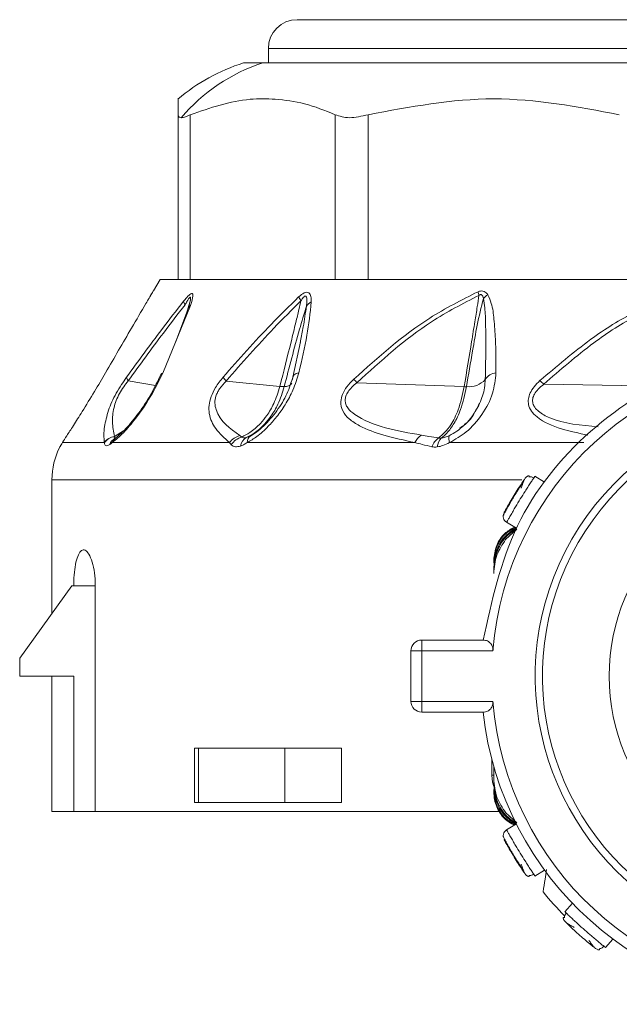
# Model space of a CAD drawing. Header units: millimetres. Extents: x -447 to 1924, y -61 to 422.
# Tile 1 of 57: x -447 to -431, y 153 to 180. Entities that reach past the tile are written whole.
import ezdxf

# ---------------------------------------------------------------- set-up
doc = ezdxf.new("R2010")
doc.units = ezdxf.units.MM

# ---------------------------------------------------------------- blocks, each defined once
blk = doc.blocks.new('Drawing View4')
at = {"color": 7, "linetype": 'Continuous', "lineweight": 18}
for p, q in [((-31.706, 2.201), (-17.506, 2.201)), ((-32.506, 1.401), (-32.506, 1.001)), ((-32.506, 1.401), (-17.506, 1.401)), ((-33.196, 1.001), (-32.661, 1.001)), ((-32.661, 1.001), (-1.816, 1.001)), ((-35.006, -4.999), (-35.006, -0.434)), ((-34.671, -4.999), (-34.671, -0.434)), ((-30.652, -4.999), (-30.652, -0.434)), ((-29.737, -4.999), (-29.737, -0.434)), ((-35.506, -4.999), (-35.695, -5.315)), ((-35.506, -4.999), (-35.006, -4.999)), ((-34.782, -4.999), (-34.994, -4.999)), ((-34.782, -4.999), (-30.52, -4.999)), ((-29.941, -4.999), (-30.52, -4.999)), ((-29.941, -4.999), (-22.559, -4.999)), ((-34.668, -5.727), (-35.436, -7.597)), ((-34.798, -6.006), (-34.668, -5.562)), ((-34.74, -5.838), (-35.085, -6.748)), ((-31.618, -6.734), (-31.828, -7.709)), ((-31.628, -6.781), (-31.622, -6.75)), ((-35.64, -7.939), (-36.391, -7.81)), ((-32.187, -7.968), (-33.675, -7.817)), ((-27.076, -7.973), (-30.05, -7.865)), ((-22.167, -7.951), (-24.868, -7.906)), ((-36.775, -9.351), (-36.527, -9.202)), ((-32.852, -9.247), (-32.989, -9.333)), ((-38.216, -9.524), (-37.054, -9.524)), ((-36.834, -9.524), (-33.586, -9.524)), ((-36.748, -9.398), (-36.793, -9.426)), ((-33.09, -9.524), (-28.442, -9.524)), ((-33.033, -9.364), (-33.043, -9.36)), ((-27.483, -9.524), (-23.757, -9.524)), ((-38.506, -10.553), (-38.506, -14.263)), ((-25.477, -10.553), (-38.506, -10.553)), ((-24.847, -10.621), (-25.115, -10.456)), ((-25.993, -11.547), (-25.994, -11.549)), ((-25.899, -11.735), (-25.63, -11.9)), ((-25.615, -11.929), (-25.928, -12.214)), ((-26.256, -12.784), (-26.256, -12.858)), ((-26.256, -12.969), (-26.256, -13.043)), ((-26.256, -13.154), (-26.256, -13.043)), ((-37.952, -13.499), (-39.402, -15.499)), ((-37.902, -13.499), (-37.952, -13.499)), ((-37.305, -13.499), (-37.902, -13.499)), ((-37.305, -13.499), (-37.305, -19.749)), ((-28.251, -15.299), (-28.251, -14.999)), ((-28.251, -14.999), (-26.551, -14.999)), ((-39.402, -15.999), (-39.402, -15.499)), ((-28.551, -15.299), (-28.551, -16.699)), ((-28.551, -15.299), (-28.251, -15.299)), ((-28.251, -15.299), (-26.278, -15.299)), ((-28.251, -15.299), (-28.251, -16.699)), ((-37.902, -15.999), (-39.402, -15.999)), ((-38.506, -15.999), (-38.506, -19.749)), ((-37.902, -19.749), (-37.902, -15.999)), ((-28.251, -16.699), (-28.551, -16.699)), ((-28.251, -16.999), (-28.251, -16.699)), ((-26.278, -16.699), (-28.251, -16.699)), ((-26.551, -16.999), (-28.251, -16.999)), ((-34.557, -17.999), (-34.557, -19.499)), ((-34.557, -17.999), (-34.442, -17.999)), ((-34.442, -19.499), (-34.442, -17.999)), ((-32.045, -17.999), (-34.442, -17.999)), ((-32.045, -17.999), (-32.045, -19.499)), ((-32.045, -17.999), (-30.482, -17.999)), ((-30.482, -17.999), (-30.482, -19.499)), ((-26.306, -18.316), (-26.306, -18.749)), ((-26.256, -18.844), (-26.256, -18.498)), ((-26.256, -18.749), (-26.306, -18.749)), ((-26.256, -18.955), (-26.256, -18.844)), ((-26.256, -19.029), (-26.256, -18.955)), ((-26.256, -19.214), (-26.256, -19.14)), ((-34.442, -19.499), (-34.557, -19.499)), ((-32.045, -19.499), (-34.442, -19.499)), ((-32.045, -19.499), (-30.482, -19.499)), ((-38.506, -19.749), (-37.902, -19.749)), ((-37.305, -19.749), (-37.902, -19.749)), ((-37.305, -19.749), (-26.093, -19.749)), ((-25.923, -19.789), (-25.615, -20.068)), ((-25.63, -20.098), (-25.899, -20.263)), ((-25.115, -21.542), (-24.847, -21.377)), ((-24.076, -22.295), (-24.285, -22.531)), ((-23.161, -23.525), (-22.952, -23.289)), ((-23.435, -23.549), (-23.369, -23.583))]:
    blk.add_line(p, q, dxfattribs=at)
at = {"color": 7, "linetype": 'Continuous', "lineweight": 18, "flags": 128}
blk.add_lwpolyline([(-26.306, -18.749), (-26.287, -18.944), (-26.256, -19.061)], dxfattribs=at)
at = {"color": 7, "linetype": 'Continuous', "lineweight": 18}
blk.add_circle((-17.506, -15.999), 5.55, dxfattribs=at)
for centre, radius, start, end in [((-31.706, 1.401), 0.8, 90, 180), ((-31.668, -3.917), 5.15, 107.2549, 130.4986), ((-31.132, -3.719), 4.962, 107.9561, 139.7861), ((-25.5, -5.09), 1.218, 191.8976, 196.7733), ((-26.01, -6.013), 0.716, 125.0028, 137.8963), ((-34.611, -5.562), 0.248, 189.9193, 214.5625), ((-34.58, -5.863), 0.163, 122.8676, 171.0638), ((-30.938, -5.114), 0.817, 207.0633, 215.6879), ((-31.139, -5.962), 0.381, 117.5432, 144.6364), ((-17.506, -15.999), 8.8, 4.5625, 175.4375), ((-35.406, -7.69), 0.098, 108.0323, 159.503), ((-31.644, -7.785), 0.197, 95.1996, 177.3269), ((-26.143, -7.995), 0.41, 97.2379, 147.6707), ((-36.222, -7.667), 0.222, 191.7158, 220.1955), ((-32.973, -7.145), 0.972, 215.7026, 223.7499), ((-32.049, -7.725), 0.247, 266.4829, 322.2771), ((-27.569, -5.684), 3.304, 219.0253, 221.3042), ((-26.948, -7.355), 0.622, 263.8843, 317.4106), ((-26.665, -9.712), 2.547, 45.1412, 48.4187), ((-27.031, -6.721), 1.253, 267.9402, 270.7717), ((-17.506, -15.999), 7.6, 60, 240), ((-17.506, -15.999), 7.4, 60, 240), ((-36.692, -9.811), 0.467, 100.1767, 140.9652), ((-36.687, -9.816), 0.469, 100.9163, 141.4811), ((-36.594, -9.694), 0.333, 118.3892, 159.524), ((-36.568, -9.615), 0.281, 129.7536, 161.1284), ((-33.142, -9.868), 0.562, 106.3755, 142.1998), ((-33.079, -9.907), 0.56, 106.6776, 144.5381), ((-32.954, -9.673), 0.33, 119.6069, 170.7235), ((-32.888, -9.509), 0.203, 119.953, 184.2542), ((-28.012, -9.72), 0.473, 121.542, 155.5687), ((-27.521, -9.794), 0.476, 123.312, 160.839), ((-27.432, -9.675), 0.392, 135.1957, 175.4112), ((-27.211, -9.417), 0.292, 163.2772, 201.4279), ((-36.506, -10.553), 2, 153.118, 180), ((-28.251, -15.299), 0.3, 90, 180), ((-28.251, -16.699), 0.3, 180, 270), ((-17.506, -15.999), 8.8, 184.5625, 355.4375), ((-17.506, -15.999), 9.1, 186.309, 353.691), ((-17.506, -15.999), 9.5, 219.0016, 224.4622)]:
    blk.add_arc(centre, radius, start, end, dxfattribs=at)
for points, knots in [([(-30.652, -0.434), (-30.935, -0.319), (-31.484, -0.096), (-32.276, 0.005), (-33.339, 0.023), (-34.12, -0.245), (-34.671, -0.434)], [0, 0, 0, 0, 0.21393, 0.414834, 0.587057, 1, 1, 1, 1]), ([(-22.775, -0.434), (-23.936, -0.214), (-26.256, 0.224), (-28.577, -0.214), (-29.737, -0.434)], [0, 0, 0, 0, 0.500234, 1, 1, 1, 1]), ([(-35.006, -0.434), (-35.006, -0.356), (-35.006, -0.198), (-35.006, -0.069), (-35.006, 0.002), (-35.006, -0.004), (-35.006, -0.007)], [0, 0, 0, 0, 0.270801, 0.549911, 0.830383, 1, 1, 1, 1]), ([(-35.006, -0.434), (-35.001, -0.46), (-34.993, -0.506), (-34.942, -0.513), (-34.921, -0.516)], [0, 0, 0, 0, 0.573868, 1, 1, 1, 1]), ([(-34.921, -0.516), (-34.885, -0.511), (-34.82, -0.503), (-34.718, -0.455), (-34.671, -0.434)], [0, 0, 0, 0, 0.54545, 1, 1, 1, 1]), ([(-37.021, -7.588), (-36.779, -7.172), (-36.398, -6.517), (-35.968, -5.781), (-35.767, -5.437), (-35.708, -5.337), (-35.693, -5.311), (-35.695, -5.314), (-35.695, -5.315)], [0, 0, 0, 0, 0.502517, 0.792077, 0.924903, 0.959853, 0.991393, 1, 1, 1, 1]), ([(-35.745, -5.4), (-35.767, -5.437), (-35.8, -5.493), (-35.84, -5.562), (-35.854, -5.586)], [0, 0, 0, 0, 0.655241, 1, 1, 1, 1]), ([(-34.856, -5.605), (-34.83, -5.573), (-34.782, -5.513), (-34.714, -5.441), (-34.655, -5.393), (-34.611, -5.386), (-34.594, -5.429), (-34.607, -5.54), (-34.643, -5.652), (-34.668, -5.727)], [0, 0, 0, 0, 0.130793, 0.239578, 0.342332, 0.447729, 0.567765, 0.709784, 1, 1, 1, 1]), ([(-31.666, -5.486), (-31.616, -5.442), (-31.54, -5.375), (-31.438, -5.347), (-31.362, -5.375), (-31.319, -5.475), (-31.317, -5.574), (-31.315, -5.624)], [0, 0, 0, 0, 0.245136, 0.373462, 0.502514, 0.746581, 1, 1, 1, 1]), ([(-30.135, -7.765), (-29.458, -7.157), (-28.392, -6.2), (-27.146, -5.571), (-26.692, -5.341)], [0, 0, 0, 0, 0.635166, 1, 1, 1, 1]), ([(-30.05, -7.865), (-29.385, -7.258), (-28.339, -6.304), (-27.112, -5.672), (-26.666, -5.442)], [0, 0, 0, 0, 0.636507, 1, 1, 1, 1]), ([(-27.076, -7.973), (-27.007, -7.556), (-26.908, -6.957), (-26.788, -6.217), (-26.718, -5.79), (-26.682, -5.546), (-26.666, -5.442)], [0, 0, 0, 0, 0.493755, 0.710629, 0.87637, 1, 1, 1, 1]), ([(-26.692, -5.341), (-26.662, -5.331), (-26.601, -5.311), (-26.522, -5.329), (-26.462, -5.37), (-26.435, -5.407), (-26.421, -5.427)], [0, 0, 0, 0, 0.256292, 0.5214431, 0.7474005, 1, 1, 1, 1]), ([(-26.666, -5.442), (-26.66, -5.437), (-26.647, -5.427), (-26.626, -5.419), (-26.606, -5.42), (-26.581, -5.434), (-26.557, -5.473), (-26.547, -5.511), (-26.541, -5.533)], [0, 0, 0, 0, 0.106522, 0.201223, 0.294973, 0.396709, 0.652819, 1, 1, 1, 1]), ([(-26.421, -5.427), (-26.385, -5.505), (-26.293, -5.712), (-26.243, -6.135), (-26.197, -6.774), (-26.196, -7.276), (-26.195, -7.588)], [0, 0, 0, 0, 0.125054, 0.329105, 0.583177, 1, 1, 1, 1]), ([(-24.975, -7.807), (-24.514, -7.413), (-23.689, -6.707), (-22.277, -5.801), (-21.263, -5.489), (-20.713, -5.319)], [0, 0, 0, 0, 0.366467, 0.656613, 1, 1, 1, 1]), ([(-24.868, -7.906), (-24.417, -7.513), (-23.608, -6.809), (-22.226, -5.903), (-21.232, -5.589), (-20.694, -5.419)], [0, 0, 0, 0, 0.368099, 0.658336, 1, 1, 1, 1]), ([(-36.439, -7.712), (-36.115, -7.268), (-35.595, -6.554), (-35.059, -5.865), (-34.856, -5.605)], [0, 0, 0, 0, 0.622343, 1, 1, 1, 1]), ([(-36.391, -7.81), (-36.069, -7.366), (-35.551, -6.652), (-35.017, -5.963), (-34.816, -5.703)], [0, 0, 0, 0, 0.6225578, 1, 1, 1, 1]), ([(-34.816, -5.703), (-34.798, -5.671), (-34.767, -5.614), (-34.729, -5.551), (-34.703, -5.516), (-34.687, -5.499), (-34.673, -5.491), (-34.664, -5.496), (-34.659, -5.522), (-34.673, -5.622), (-34.707, -5.729), (-34.732, -5.808)], [0, 0, 0, 0, 0.155894, 0.271286, 0.318146, 0.360689, 0.399967, 0.444381, 0.493599, 0.621885, 1, 1, 1, 1]), ([(-34.693, -5.684), (-34.698, -5.701), (-34.708, -5.737), (-34.721, -5.777), (-34.728, -5.797)], [0, 0, 0, 0, 0.4873888, 1, 1, 1, 1]), ([(-33.762, -7.713), (-33.324, -7.215), (-32.646, -6.446), (-31.922, -5.737), (-31.666, -5.486)], [0, 0, 0, 0, 0.646574, 1, 1, 1, 1]), ([(-33.675, -7.817), (-33.241, -7.321), (-32.571, -6.553), (-31.854, -5.842), (-31.602, -5.591)], [0, 0, 0, 0, 0.647013, 1, 1, 1, 1]), ([(-32.187, -7.968), (-32.083, -7.555), (-31.934, -6.964), (-31.758, -6.253), (-31.666, -5.873), (-31.62, -5.672), (-31.602, -5.591)], [0, 0, 0, 0, 0.520969, 0.746083, 0.897634, 1, 1, 1, 1]), ([(-31.315, -5.624), (-31.35, -5.93), (-31.422, -6.566), (-31.58, -7.239), (-31.662, -7.588)], [0, 0, 0, 0, 0.480824, 1, 1, 1, 1]), ([(-31.602, -5.591), (-31.588, -5.569), (-31.562, -5.529), (-31.527, -5.486), (-31.502, -5.468), (-31.487, -5.462), (-31.474, -5.462), (-31.453, -5.474), (-31.439, -5.521), (-31.435, -5.613), (-31.444, -5.691), (-31.45, -5.741)], [0, 0, 0, 0, 0.137704, 0.249479, 0.286396, 0.321316, 0.355929, 0.392063, 0.53214, 0.696583, 1, 1, 1, 1]), ([(-27.014, -7.973), (-26.956, -7.642), (-26.858, -7.075), (-26.723, -6.262), (-26.603, -5.779), (-26.541, -5.533)], [0, 0, 0, 0, 0.40792, 0.697703, 1, 1, 1, 1]), ([(-26.541, -5.533), (-26.528, -5.617), (-26.491, -5.848), (-26.481, -6.282), (-26.473, -6.945), (-26.483, -7.457), (-26.49, -7.776)], [0, 0, 0, 0, 0.115112, 0.316391, 0.573412, 1, 1, 1, 1]), ([(-32.064, -7.971), (-31.928, -7.443), (-31.738, -6.702), (-31.514, -5.955), (-31.45, -5.741)], [0, 0, 0, 0, 0.713249, 1, 1, 1, 1]), ([(-31.45, -5.741), (-31.478, -5.933), (-31.524, -6.254), (-31.589, -6.592), (-31.619, -6.736), (-31.622, -6.751)], [0, 0, 0, 0, 0.570413, 0.957485, 1, 1, 1, 1]), ([(-38.216, -9.524), (-38.178, -9.465), (-38.097, -9.341), (-37.906, -9.042), (-37.646, -8.631), (-37.333, -8.121), (-37.122, -7.761), (-37.021, -7.588)], [0, 0, 0, 0, 0.147122, 0.312406, 0.50794, 0.764712, 1, 1, 1, 1]), ([(-35.436, -7.597), (-35.543, -7.818), (-35.75, -8.245), (-36.148, -8.818), (-36.524, -9.267), (-36.733, -9.44), (-36.834, -9.524)], [0, 0, 0, 0, 0.299106, 0.577097, 0.795469, 1, 1, 1, 1]), ([(-35.492, -7.643), (-35.573, -7.814), (-35.733, -8.154), (-36.057, -8.657), (-36.353, -9.028), (-36.597, -9.28), (-36.71, -9.369), (-36.767, -9.414)], [0, 0, 0, 0, 0.253216, 0.504283, 0.753517, 0.877496, 1, 1, 1, 1]), ([(-31.662, -7.588), (-31.709, -7.748), (-31.796, -8.042), (-32.022, -8.459), (-32.26, -8.798), (-32.525, -9.099), (-32.803, -9.353), (-33.003, -9.472), (-33.09, -9.524)], [0, 0, 0, 0, 0.217435, 0.40261, 0.562733, 0.698349, 0.867782, 1, 1, 1, 1]), ([(-26.195, -7.588), (-26.214, -7.779), (-26.254, -8.168), (-26.554, -8.742), (-26.972, -9.233), (-27.323, -9.433), (-27.483, -9.524)], [0, 0, 0, 0, 0.259032, 0.530639, 0.786951, 1, 1, 1, 1]), ([(-36.938, -8.629), (-36.91, -8.554), (-36.854, -8.408), (-36.728, -8.159), (-36.585, -7.921), (-36.486, -7.779), (-36.439, -7.712)], [0, 0, 0, 0, 0.275503, 0.529042, 0.778818, 1, 1, 1, 1]), ([(-36.775, -9.351), (-36.799, -9.223), (-36.842, -8.998), (-36.82, -8.657), (-36.735, -8.371), (-36.642, -8.168), (-36.521, -7.974), (-36.434, -7.864), (-36.391, -7.81)], [0, 0, 0, 0, 0.354402, 0.625668, 0.731992, 0.825042, 0.913282, 1, 1, 1, 1]), ([(-33.586, -9.524), (-33.723, -9.402), (-33.968, -9.184), (-34.146, -8.827), (-34.161, -8.503), (-34.105, -8.254), (-33.972, -7.975), (-33.836, -7.804), (-33.762, -7.713)], [0, 0, 0, 0, 0.329595, 0.590214, 0.697936, 0.79287, 0.888175, 1, 1, 1, 1]), ([(-33.301, -9.329), (-33.572, -9.138), (-33.888, -8.915), (-33.998, -8.443), (-33.976, -8.271), (-33.921, -8.135), (-33.835, -7.986), (-33.741, -7.887), (-33.675, -7.817)], [0, 0, 0, 0, 0.62182, 0.726244, 0.812215, 0.854202, 0.896749, 1, 1, 1, 1]), ([(-31.822, -7.684), (-31.871, -7.846), (-31.97, -8.169), (-32.257, -8.648), (-32.561, -9.004), (-32.835, -9.245), (-32.98, -9.334), (-33.051, -9.378)], [0, 0, 0, 0, 0.252868, 0.504669, 0.754807, 0.878718, 1, 1, 1, 1]), ([(-28.442, -9.524), (-28.737, -9.46), (-29.286, -9.342), (-29.891, -9.123), (-30.262, -8.887), (-30.453, -8.669), (-30.516, -8.425), (-30.459, -8.182), (-30.33, -7.962), (-30.203, -7.833), (-30.135, -7.765)], [0, 0, 0, 0, 0.272182, 0.508365, 0.629093, 0.73152, 0.817422, 0.871713, 0.931474, 1, 1, 1, 1]), ([(-28.259, -9.316), (-28.942, -9.2), (-29.73, -9.067), (-30.284, -8.609), (-30.361, -8.466), (-30.382, -8.356), (-30.363, -8.236), (-30.298, -8.109), (-30.191, -7.981), (-30.1, -7.906), (-30.05, -7.865)], [0, 0, 0, 0, 0.655947, 0.756324, 0.798491, 0.835246, 0.871287, 0.907682, 0.950236, 1, 1, 1, 1]), ([(-26.49, -7.776), (-26.504, -7.927), (-26.531, -8.222), (-26.685, -8.507), (-26.761, -8.646)], [0, 0, 0, 0, 0.510461, 1, 1, 1, 1]), ([(-23.651, -9.316), (-23.897, -9.265), (-24.408, -9.161), (-24.946, -8.933), (-25.218, -8.663), (-25.299, -8.488), (-25.304, -8.311), (-25.25, -8.141), (-25.138, -7.966), (-25.031, -7.862), (-24.975, -7.807)], [0, 0, 0, 0, 0.2678181, 0.5569964, 0.6492973, 0.7308636, 0.7901541, 0.8528081, 0.9225228, 1, 1, 1, 1]), ([(-23.362, -9.089), (-23.834, -9.046), (-24.446, -8.99), (-24.972, -8.705), (-25.119, -8.556), (-25.178, -8.439), (-25.186, -8.309), (-25.132, -8.171), (-25.024, -8.031), (-24.923, -7.95), (-24.868, -7.906)], [0, 0, 0, 0, 0.500723, 0.647964, 0.709254, 0.762166, 0.813639, 0.866072, 0.92741, 1, 1, 1, 1]), ([(-33.24, -9.37), (-33.165, -9.331), (-32.982, -9.235), (-32.749, -9.03), (-32.528, -8.758), (-32.329, -8.422), (-32.238, -8.131), (-32.187, -7.968)], [0, 0, 0, 0, 0.154754, 0.378155, 0.536036, 0.740167, 1, 1, 1, 1]), ([(-33.117, -9.386), (-33.045, -9.348), (-32.869, -9.255), (-32.635, -9.049), (-32.413, -8.775), (-32.21, -8.435), (-32.116, -8.138), (-32.064, -7.971)], [0, 0, 0, 0, 0.154429, 0.377318, 0.534784, 0.73906, 1, 1, 1, 1]), ([(-32.064, -7.971), (-32.084, -7.972), (-32.12, -7.973), (-32.167, -7.969), (-32.187, -7.968)], [0, 0, 0, 0, 0.5598474, 1, 1, 1, 1]), ([(-27.782, -9.397), (-27.666, -9.291), (-27.46, -9.103), (-27.214, -8.597), (-27.125, -8.195), (-27.076, -7.973)], [0, 0, 0, 0, 0.365427, 0.649355, 1, 1, 1, 1]), ([(-27.71, -9.399), (-27.657, -9.356), (-27.532, -9.253), (-27.345, -8.991), (-27.145, -8.573), (-27.062, -8.192), (-27.014, -7.973)], [0, 0, 0, 0, 0.171049, 0.404806, 0.657867, 1, 1, 1, 1]), ([(-37.055, -9.517), (-37.065, -9.383), (-37.084, -9.142), (-36.983, -8.787), (-36.938, -8.629)], [0, 0, 0, 0, 0.554852, 1, 1, 1, 1]), ([(-27.201, -9.124), (-27.151, -9.09), (-26.928, -8.942), (-26.785, -8.69), (-26.674, -8.496)], [0, 0, 0, 0, 0.2260929, 1, 1, 1, 1]), ([(-26.761, -8.646), (-26.764, -8.652), (-26.833, -8.803), (-26.958, -8.945), (-27.092, -9.055), (-27.094, -9.057)], [0, 0, 0, 0, 0.038834, 0.98682, 1, 1, 1, 1]), ([(-27.094, -9.057), (-27.155, -9.111), (-27.276, -9.218), (-27.42, -9.295), (-27.491, -9.333)], [0, 0, 0, 0, 0.504489, 1, 1, 1, 1]), ([(-38.259, -9.595), (-38.264, -9.604), (-38.286, -9.641), (-38.292, -9.654), (-38.284, -9.638), (-38.258, -9.591), (-38.229, -9.545), (-38.216, -9.524)], [0, 0, 0, 0, 0.087747, 0.363021, 0.591323, 0.814318, 1, 1, 1, 1]), ([(-37.054, -9.524), (-37.054, -9.523), (-37.055, -9.52), (-37.055, -9.518), (-37.055, -9.517)], [0, 0, 0, 0, 0.558902, 1, 1, 1, 1]), ([(-36.906, -9.577), (-36.928, -9.59), (-36.971, -9.615), (-37.017, -9.613), (-37.049, -9.586), (-37.053, -9.545), (-37.054, -9.524)], [0, 0, 0, 0, 0.249494, 0.497197, 0.746131, 1, 1, 1, 1]), ([(-36.834, -9.524), (-36.848, -9.535), (-36.873, -9.555), (-36.896, -9.57), (-36.906, -9.577)], [0, 0, 0, 0, 0.559965, 1, 1, 1, 1]), ([(-36.749, -9.395), (-36.755, -9.396), (-36.77, -9.397), (-36.781, -9.384), (-36.778, -9.365), (-36.776, -9.356)], [0, 0, 0, 0, 0.243761, 0.617225, 1, 1, 1, 1]), ([(-36.776, -9.356), (-36.776, -9.355), (-36.776, -9.353), (-36.775, -9.352), (-36.775, -9.351)], [0, 0, 0, 0, 0.5572157, 1, 1, 1, 1]), ([(-33.536, -9.582), (-33.545, -9.571), (-33.563, -9.552), (-33.579, -9.533), (-33.586, -9.524)], [0, 0, 0, 0, 0.561612, 1, 1, 1, 1]), ([(-33.24, -9.37), (-33.252, -9.363), (-33.272, -9.349), (-33.292, -9.335), (-33.301, -9.329)], [0, 0, 0, 0, 0.562686, 1, 1, 1, 1]), ([(-33.09, -9.524), (-33.127, -9.546), (-33.191, -9.585), (-33.252, -9.609), (-33.279, -9.62)], [0, 0, 0, 0, 0.56467, 1, 1, 1, 1]), ([(-33.117, -9.386), (-33.146, -9.392), (-33.2, -9.403), (-33.228, -9.381), (-33.24, -9.37)], [0, 0, 0, 0, 0.540903, 1, 1, 1, 1]), ([(-32.989, -9.333), (-33.014, -9.345), (-33.058, -9.367), (-33.099, -9.38), (-33.117, -9.386)], [0, 0, 0, 0, 0.569816, 1, 1, 1, 1]), ([(-27.97, -9.638), (-28.06, -9.618), (-28.221, -9.582), (-28.375, -9.541), (-28.442, -9.524)], [0, 0, 0, 0, 0.564676, 1, 1, 1, 1]), ([(-27.782, -9.397), (-27.873, -9.382), (-28.034, -9.357), (-28.191, -9.329), (-28.259, -9.316)], [0, 0, 0, 0, 0.565432, 1, 1, 1, 1]), ([(-27.483, -9.524), (-27.544, -9.555), (-27.655, -9.613), (-27.77, -9.634), (-27.822, -9.644)], [0, 0, 0, 0, 0.541803, 1, 1, 1, 1]), ([(-27.71, -9.399), (-27.724, -9.4), (-27.749, -9.402), (-27.772, -9.398), (-27.782, -9.397)], [0, 0, 0, 0, 0.559121, 1, 1, 1, 1]), ([(-27.491, -9.333), (-27.528, -9.349), (-27.601, -9.381), (-27.674, -9.393), (-27.71, -9.399)], [0, 0, 0, 0, 0.509913, 1, 1, 1, 1]), ([(-33.279, -9.62), (-33.329, -9.632), (-33.405, -9.65), (-33.488, -9.624), (-33.52, -9.596), (-33.536, -9.582)], [0, 0, 0, 0, 0.4808387, 0.7383008, 1, 1, 1, 1]), ([(-27.822, -9.644), (-27.851, -9.646), (-27.902, -9.65), (-27.949, -9.642), (-27.97, -9.638)], [0, 0, 0, 0, 0.559055, 1, 1, 1, 1]), ([(-25.971, -11.47), (-25.967, -11.463), (-25.959, -11.448), (-25.896, -11.334), (-25.805, -11.172), (-25.692, -10.982), (-25.574, -10.796), (-25.472, -10.641), (-25.398, -10.534), (-25.389, -10.52), (-25.384, -10.513)], [0, 0, 0, 0, 0.123327, 0.248039, 0.373729, 0.500052, 0.626334, 0.751958, 0.876621, 1, 1, 1, 1]), ([(-25.899, -11.735), (-25.895, -11.728), (-25.889, -11.716), (-25.846, -11.64), (-25.794, -11.548), (-25.726, -11.431), (-25.636, -11.278), (-25.521, -11.087), (-25.403, -10.899), (-25.308, -10.748), (-25.235, -10.636), (-25.179, -10.551), (-25.157, -10.519), (-25.149, -10.506)], [0, 0, 0, 0, 0.123193, 0.19963, 0.285796, 0.371935, 0.448355, 0.571553, 0.694747, 0.771169, 0.857312, 0.943534, 1, 1, 1, 1]), ([(-25.436, -10.614), (-25.463, -10.653), (-25.516, -10.733), (-25.613, -10.884), (-25.696, -11.019), (-25.742, -11.098), (-25.758, -11.124)], [0, 0, 0, 0, 0.283378, 0.567938, 0.853248, 1, 1, 1, 1]), ([(-25.409, -10.549), (-25.412, -10.554), (-25.417, -10.564), (-25.436, -10.611), (-25.463, -10.683), (-25.486, -10.751), (-25.498, -10.786)], [0, 0, 0, 0, 0.227906, 0.471042, 0.728935, 1, 1, 1, 1]), ([(-25.384, -10.513), (-25.368, -10.492), (-25.346, -10.465), (-25.314, -10.453), (-25.306, -10.45)], [0, 0, 0, 0, 0.744589, 1, 1, 1, 1]), ([(-25.275, -10.466), (-25.277, -10.458), (-25.281, -10.439), (-25.298, -10.444), (-25.307, -10.447)], [0, 0, 0, 0, 0.443444, 1, 1, 1, 1]), ([(-25.137, -10.511), (-25.148, -10.504), (-25.169, -10.49), (-25.206, -10.477), (-25.246, -10.47), (-25.272, -10.473), (-25.286, -10.474)], [0, 0, 0, 0, 0.232664, 0.479578, 0.736996, 1, 1, 1, 1]), ([(-25.149, -10.506), (-25.145, -10.501), (-25.121, -10.465), (-25.118, -10.46), (-25.115, -10.456)], [0, 0, 0, 0, 0.139679, 1, 1, 1, 1]), ([(-25.758, -11.124), (-25.773, -11.15), (-25.819, -11.228), (-25.885, -11.345), (-25.946, -11.458), (-25.986, -11.534), (-25.991, -11.544), (-25.994, -11.549)], [0, 0, 0, 0, 0.108658, 0.332006, 0.554933, 0.777468, 1, 1, 1, 1]), ([(-26.256, -12.784), (-26.239, -12.646), (-26.206, -12.374), (-25.987, -12.042), (-25.778, -11.92), (-25.685, -11.866)], [0, 0, 0, 0, 0.365361, 0.718401, 1, 1, 1, 1]), ([(-25.665, -11.879), (-25.755, -11.932), (-25.973, -12.06), (-26.208, -12.412), (-26.24, -12.709), (-26.256, -12.858)], [0, 0, 0, 0, 0.25938, 0.62929, 1, 1, 1, 1]), ([(-25.641, -11.894), (-25.74, -11.96), (-25.968, -12.112), (-26.202, -12.497), (-26.238, -12.81), (-26.256, -12.969)], [0, 0, 0, 0, 0.27551, 0.63061, 1, 1, 1, 1]), ([(-25.627, -11.908), (-25.734, -11.984), (-25.971, -12.153), (-26.204, -12.562), (-26.239, -12.882), (-26.256, -13.043)], [0, 0, 0, 0, 0.287855, 0.643345, 1, 1, 1, 1]), ([(-25.928, -12.214), (-26.02, -12.354), (-26.21, -12.639), (-26.24, -12.98), (-26.256, -13.154)], [0, 0, 0, 0, 0.489594, 1, 1, 1, 1]), ([(-37.902, -13.499), (-37.901, -13.424), (-37.898, -13.24), (-37.869, -12.965), (-37.813, -12.714), (-37.735, -12.545), (-37.638, -12.48), (-37.532, -12.531), (-37.431, -12.7), (-37.351, -12.966), (-37.31, -13.251), (-37.306, -13.433), (-37.305, -13.499)], [0, 0, 0, 0, 0.070113, 0.172193, 0.275296, 0.380868, 0.489956, 0.602613, 0.717149, 0.830046, 0.937783, 1, 1, 1, 1]), ([(-26.551, -14.999), (-26.509, -15.004), (-26.433, -15.012), (-26.353, -15.073), (-26.309, -15.137), (-26.288, -15.188), (-26.276, -15.243), (-26.277, -15.28), (-26.278, -15.299)], [0, 0, 0, 0, 0.312972, 0.575647, 0.691755, 0.800836, 0.901278, 1, 1, 1, 1]), ([(-26.278, -16.699), (-26.277, -16.717), (-26.276, -16.754), (-26.288, -16.809), (-26.309, -16.861), (-26.353, -16.925), (-26.434, -16.986), (-26.51, -16.994), (-26.551, -16.999)], [0, 0, 0, 0, 0.097753, 0.197421, 0.308109, 0.425907, 0.688339, 1, 1, 1, 1]), ([(-26.256, -18.844), (-26.24, -19.019), (-26.209, -19.363), (-26.017, -19.649), (-25.923, -19.789)], [0, 0, 0, 0, 0.510317, 1, 1, 1, 1]), ([(-26.256, -18.955), (-26.239, -19.115), (-26.204, -19.436), (-25.971, -19.845), (-25.734, -20.014), (-25.627, -20.09)], [0, 0, 0, 0, 0.356662, 0.712158, 1, 1, 1, 1]), ([(-26.256, -19.029), (-26.238, -19.188), (-26.202, -19.501), (-25.968, -19.886), (-25.74, -20.038), (-25.641, -20.104)], [0, 0, 0, 0, 0.36938, 0.724507, 1, 1, 1, 1]), ([(-26.256, -19.14), (-26.24, -19.288), (-26.208, -19.586), (-25.973, -19.937), (-25.755, -20.066), (-25.665, -20.119)], [0, 0, 0, 0, 0.370547, 0.740637, 1, 1, 1, 1]), ([(-25.685, -20.132), (-25.778, -20.078), (-25.989, -19.957), (-26.159, -19.683), (-26.244, -19.423), (-26.252, -19.284), (-26.256, -19.214)], [0, 0, 0, 0, 0.281087, 0.63342, 0.815104, 1, 1, 1, 1]), ([(-26.087, -19.749), (-26.046, -19.821), (-25.952, -19.989), (-25.781, -20.08), (-25.685, -20.131)], [0, 0, 0, 0, 0.433665, 1, 1, 1, 1]), ([(-25.994, -20.448), (-25.991, -20.454), (-25.986, -20.464), (-25.946, -20.54), (-25.885, -20.653), (-25.819, -20.77), (-25.773, -20.848), (-25.758, -20.874)], [0, 0, 0, 0, 0.222533, 0.445068, 0.667996, 0.891345, 1, 1, 1, 1]), ([(-25.992, -20.449), (-25.992, -20.426), (-25.992, -20.378), (-25.959, -20.309), (-25.919, -20.278), (-25.899, -20.263)], [0, 0, 0, 0, 0.311559, 0.65578, 1, 1, 1, 1]), ([(-25.149, -21.491), (-25.157, -21.479), (-25.179, -21.446), (-25.235, -21.362), (-25.308, -21.249), (-25.403, -21.099), (-25.521, -20.911), (-25.636, -20.72), (-25.726, -20.567), (-25.794, -20.45), (-25.846, -20.358), (-25.889, -20.281), (-25.895, -20.27), (-25.899, -20.263)], [0, 0, 0, 0, 0.056465, 0.142687, 0.228831, 0.305254, 0.428447, 0.551647, 0.628067, 0.714206, 0.800371, 0.876807, 1, 1, 1, 1]), ([(-25.384, -21.485), (-25.389, -21.478), (-25.398, -21.464), (-25.472, -21.357), (-25.574, -21.202), (-25.692, -21.015), (-25.805, -20.826), (-25.896, -20.664), (-25.959, -20.55), (-25.967, -20.535), (-25.971, -20.527)], [0, 0, 0, 0, 0.123378, 0.248041, 0.373662, 0.49995, 0.626272, 0.751963, 0.876674, 1, 1, 1, 1]), ([(-25.758, -20.874), (-25.742, -20.9), (-25.696, -20.979), (-25.613, -21.114), (-25.516, -21.265), (-25.463, -21.344), (-25.436, -21.384)], [0, 0, 0, 0, 0.146755, 0.432065, 0.716623, 1, 1, 1, 1]), ([(-25.498, -21.212), (-25.486, -21.247), (-25.463, -21.315), (-25.436, -21.387), (-25.417, -21.434), (-25.412, -21.444), (-25.409, -21.449)], [0, 0, 0, 0, 0.271066, 0.528959, 0.772095, 1, 1, 1, 1]), ([(-25.384, -21.485), (-25.368, -21.506), (-25.346, -21.533), (-25.315, -21.544), (-25.307, -21.547)], [0, 0, 0, 0, 0.751955, 1, 1, 1, 1]), ([(-25.308, -21.55), (-25.299, -21.553), (-25.281, -21.559), (-25.277, -21.54), (-25.275, -21.531)], [0, 0, 0, 0, 0.553128, 1, 1, 1, 1]), ([(-25.286, -21.524), (-25.272, -21.525), (-25.246, -21.527), (-25.206, -21.52), (-25.169, -21.507), (-25.148, -21.494), (-25.137, -21.487)], [0, 0, 0, 0, 0.2630041, 0.5204217, 0.7673362, 1, 1, 1, 1]), ([(-25.115, -21.542), (-25.118, -21.538), (-25.121, -21.533), (-25.145, -21.497), (-25.149, -21.491)], [0, 0, 0, 0, 0.860318, 1, 1, 1, 1]), ([(-24.889, -21.978), (-24.871, -21.862), (-24.839, -21.659), (-24.807, -21.454), (-24.793, -21.365)], [0, 0, 0, 0, 0.569214, 1, 1, 1, 1]), ([(-24.237, -22.56), (-24.245, -22.57), (-24.263, -22.589), (-24.282, -22.623), (-24.295, -22.658), (-24.297, -22.681), (-24.298, -22.691)], [0, 0, 0, 0, 0.248178, 0.511694, 0.786527, 1, 1, 1, 1]), ([(-24.235, -22.563), (-24.243, -22.572), (-24.26, -22.591), (-24.279, -22.625), (-24.293, -22.663), (-24.295, -22.69), (-24.297, -22.703)], [0, 0, 0, 0, 0.232511, 0.47939, 0.736872, 1, 1, 1, 1]), ([(-24.241, -22.574), (-24.245, -22.569), (-24.277, -22.539), (-24.281, -22.535), (-24.285, -22.531)], [0, 0, 0, 0, 0.1452008, 1, 1, 1, 1]), ([(-23.206, -23.489), (-23.218, -23.478), (-23.249, -23.453), (-23.328, -23.388), (-23.431, -23.302), (-23.566, -23.186), (-23.734, -23.041), (-23.899, -22.892), (-24.03, -22.771), (-24.129, -22.68), (-24.202, -22.611), (-24.23, -22.584), (-24.241, -22.574)], [0, 0, 0, 0, 0.070164, 0.169634, 0.269982, 0.358966, 0.502273, 0.645746, 0.734686, 0.834905, 0.935321, 1, 1, 1, 1]), ([(-24.304, -22.689), (-24.313, -22.689), (-24.333, -22.69), (-24.33, -22.708), (-24.329, -22.718)], [0, 0, 0, 0, 0.4456117, 1, 1, 1, 1]), ([(-24.303, -22.691), (-24.312, -22.691), (-24.331, -22.692), (-24.328, -22.709), (-24.327, -22.719)], [0, 0, 0, 0, 0.433464, 1, 1, 1, 1]), ([(-24.276, -22.805), (-24.293, -22.786), (-24.316, -22.76), (-24.322, -22.727), (-24.324, -22.718)], [0, 0, 0, 0, 0.745339, 1, 1, 1, 1]), ([(-23.435, -23.549), (-23.442, -23.544), (-23.454, -23.534), (-23.556, -23.453), (-23.7, -23.335), (-23.867, -23.19), (-24.03, -23.042), (-24.165, -22.915), (-24.258, -22.823), (-24.27, -22.811), (-24.276, -22.805)], [0, 0, 0, 0, 0.1231666, 0.2479378, 0.3736502, 0.4999897, 0.6262864, 0.7519262, 0.8766052, 1, 1, 1, 1]), ([(-24.243, -22.838), (-24.238, -22.842), (-24.23, -22.849), (-24.186, -22.876), (-24.12, -22.915), (-24.057, -22.95), (-24.024, -22.968)], [0, 0, 0, 0, 0.227745, 0.47082, 0.728768, 1, 1, 1, 1]), ([(-23.617, -23.328), (-23.596, -23.357), (-23.555, -23.414), (-23.51, -23.474), (-23.48, -23.512), (-23.472, -23.519), (-23.469, -23.522)], [0, 0, 0, 0, 0.271217, 0.529163, 0.772251, 1, 1, 1, 1]), ([(-23.369, -23.584), (-23.357, -23.585), (-23.334, -23.589), (-23.323, -23.575), (-23.328, -23.557), (-23.328, -23.555)], [0, 0, 0, 0, 0.457166, 0.936907, 1, 1, 1, 1]), ([(-23.329, -23.559), (-23.316, -23.556), (-23.29, -23.551), (-23.253, -23.533), (-23.221, -23.51), (-23.204, -23.49), (-23.196, -23.481)], [0, 0, 0, 0, 0.263111, 0.520586, 0.76747, 1, 1, 1, 1]), ([(-23.161, -23.525), (-23.165, -23.522), (-23.169, -23.519), (-23.202, -23.492), (-23.206, -23.489)], [0, 0, 0, 0, 0.886327, 1, 1, 1, 1])]:
    blk.add_open_spline(points, degree=3, knots=knots, dxfattribs=at)
for points in [[(-30.652, -0.434), (-30.529, -0.475), (-30.284, -0.556), (-29.919, -0.475), (-29.737, -0.434)], [(-26.551, -14.999), (-26.312, -13.911), (-25.834, -11.735), (-23.699, -9.069), (-20.832, -7.307), (-17.506, -6.695), (-14.179, -7.307), (-11.313, -9.069), (-9.178, -11.735), (-8.7, -13.911), (-8.461, -14.999)], [(-25.971, -11.47), (-25.98, -11.494), (-25.999, -11.541), (-25.991, -11.618), (-25.959, -11.689), (-25.919, -11.72), (-25.899, -11.735)]]:
    blk.add_open_spline(points, degree=3, dxfattribs=at)

msp = doc.modelspace()

# ---------------------------------------------------------------- block references
at = {"color": 7, "linetype": 'Continuous', "lineweight": 18}
msp.add_blockref('Drawing View4', (-407.961, 178.107), dxfattribs=at)

doc.saveas('drawing.dxf')
